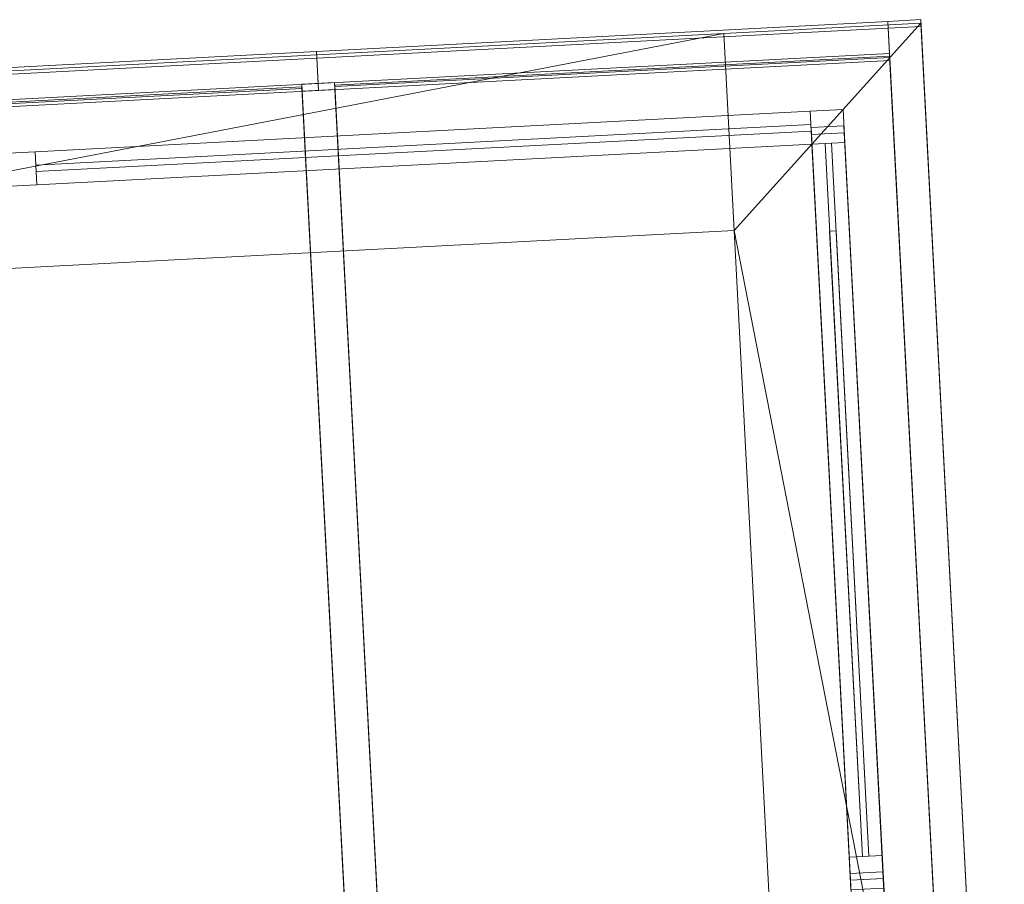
# Model space of a CAD drawing. Header units: millimetres. Extents: x -430348 to -225823, y -86243 to 5084.
# Tile 205 of 256: x -389555 to -388057, y -54907 to -53593. Entities that reach past the tile are written whole.
import ezdxf

# ---------------------------------------------------------------- set-up
doc = ezdxf.new("R2010")
doc.units = ezdxf.units.MM
for name, color, linetype, lineweight in [('A-GLAZ-CURT', 52, 'Continuous', 9), ('A-GLAZ-CWMG', 51, 'Continuous', 9), ('A-WALL', 113, 'Continuous', 9)]:
    doc.layers.add(name, color=color, linetype=linetype, lineweight=lineweight)

# ---------------------------------------------------------------- blocks, each defined once
blk = doc.blocks.new('System Panel - Glazed-566700-_3D_ Copy 1')
at = {"layer": 'A-GLAZ-CURT', "transparency": 33554471}
mesh = blk.add_polyface(dxfattribs=at)
corners = [(-590, 5), (-590, 5, 1983.2), (590, 5, 1983.2), (590, 5)]
mesh.append_faces([[corners[k] for k in face] for face in [(2, 3, 0, 1)]])
mesh = blk.add_polyface(dxfattribs=at)
corners = [(590, -5), (-590, -5), (-590, 5), (590, 5)]
mesh.append_faces([[corners[k] for k in face] for face in [(3, 0, 1, 2)]])
mesh = blk.add_polyface(dxfattribs=at)
corners = [(-590, -5, 1983.2), (590, -5, 1983.2), (590, 5, 1983.2), (-590, 5, 1983.2)]
mesh.append_faces([[corners[k] for k in face] for face in [(3, 0, 1, 2)]])
mesh = blk.add_polyface(dxfattribs=at)
corners = [(-590, -5), (-590, -5, 1983.2), (-590, 5, 1983.2), (-590, 5)]
mesh.append_faces([[corners[k] for k in face] for face in [(0, 1, 2, 3)]])
mesh = blk.add_polyface(dxfattribs=at)
corners = [(590, -5, 1983.2), (590, -5), (590, 5), (590, 5, 1983.2)]
mesh.append_faces([[corners[k] for k in face] for face in [(0, 1, 2, 3)]])
mesh = blk.add_polyface(dxfattribs=at)
corners = [(-590, -5), (590, -5), (590, -5, 1983.2), (-590, -5, 1983.2)]
mesh.append_faces([[corners[k] for k in face] for face in [(2, 3, 0, 1)]])
blk = doc.blocks.new('Quad Corner Mullion - Quad Mullion 1-566714-_3D_ Copy 1')
at = {"layer": 'A-GLAZ-CWMG'}
mesh = blk.add_polyface(dxfattribs=at)
corners = [(25, 25), (-25, 25), (-25, -25), (25, -25)]
mesh.append_faces([[corners[k] for k in face] for face in [(3, 0, 1, 2)]])
mesh = blk.add_polyface(dxfattribs=at)
corners = [(25, 25, -2083.2), (25, -25, -2083.2), (-25, -25, -2083.2), (-25, 25, -2083.2)]
mesh.append_faces([[corners[k] for k in face] for face in [(0, 1, 2, 3)]])
mesh = blk.add_polyface(dxfattribs=at)
corners = [(-25, 25), (25, 25), (25, 25, -2083.2), (-25, 25, -2083.2)]
mesh.append_faces([[corners[k] for k in face] for face in [(3, 0, 1, 2)]])
mesh = blk.add_polyface(dxfattribs=at)
corners = [(-25, -25), (-25, 25), (-25, 25, -2083.2), (-25, -25, -2083.2)]
mesh.append_faces([[corners[k] for k in face] for face in [(3, 0, 1, 2)]])
mesh = blk.add_polyface(dxfattribs=at)
corners = [(25, 25), (25, -25), (25, -25, -2083.2), (25, 25, -2083.2)]
mesh.append_faces([[corners[k] for k in face] for face in [(3, 0, 1, 2)]])
mesh = blk.add_polyface(dxfattribs=at)
corners = [(25, -25), (-25, -25), (-25, -25, -2083.2), (25, -25, -2083.2)]
mesh.append_faces([[corners[k] for k in face] for face in [(3, 0, 1, 2)]])
blk = doc.blocks.new('Rectangular Mullion - 50mm x 50mm-566699-_3D_ Copy 1')
at = {"layer": 'A-GLAZ-CWMG'}
mesh = blk.add_polyface(dxfattribs=at)
corners = [(25, 25), (-25, 25), (-25, -25), (25, -25)]
mesh.append_faces([[corners[k] for k in face] for face in [(2, 3, 0, 1)]])
mesh = blk.add_polyface(dxfattribs=at)
corners = [(25, 25, -2083.2), (25, -25, -2083.2), (-25, -25, -2083.2), (-25, 25, -2083.2)]
mesh.append_faces([[corners[k] for k in face] for face in [(0, 1, 2, 3)]])
mesh = blk.add_polyface(dxfattribs=at)
corners = [(-25, 25), (25, 25), (25, 25, -2083.2), (-25, 25, -2083.2)]
mesh.append_faces([[corners[k] for k in face] for face in [(3, 0, 1, 2)]])
mesh = blk.add_polyface(dxfattribs=at)
corners = [(-25, -25), (-25, 25), (-25, 25, -2083.2), (-25, -25, -2083.2)]
mesh.append_faces([[corners[k] for k in face] for face in [(3, 0, 1, 2)]])
mesh = blk.add_polyface(dxfattribs=at)
corners = [(25, 25), (25, -25), (25, -25, -2083.2), (25, 25, -2083.2)]
mesh.append_faces([[corners[k] for k in face] for face in [(3, 0, 1, 2)]])
mesh = blk.add_polyface(dxfattribs=at)
corners = [(25, -25), (-25, -25), (-25, -25, -2083.2), (25, -25, -2083.2)]
mesh.append_faces([[corners[k] for k in face] for face in [(3, 0, 1, 2)]])
blk = doc.blocks.new('Rectangular Mullion - 50mm x 50mm-505711-_3D_ Copy 1')
at = {"layer": 'A-GLAZ-CWMG'}
mesh = blk.add_polyface(dxfattribs=at)
corners = [(0, 25), (-50, 25), (-50, -25), (0, -25)]
mesh.append_faces([[corners[k] for k in face] for face in [(2, 3, 0, 1)]])
mesh = blk.add_polyface(dxfattribs=at)
corners = [(0, 25, -1180), (0, -25, -1180), (-50, -25, -1180), (-50, 25, -1180)]
mesh.append_faces([[corners[k] for k in face] for face in [(0, 1, 2, 3)]])
mesh = blk.add_polyface(dxfattribs=at)
corners = [(-50, 25), (0, 25), (0, 25, -1180), (-50, 25, -1180)]
mesh.append_faces([[corners[k] for k in face] for face in [(0, 1, 2, 3)]])
mesh = blk.add_polyface(dxfattribs=at)
corners = [(-50, -25), (-50, 25), (-50, 25, -1180), (-50, -25, -1180)]
mesh.append_faces([[corners[k] for k in face] for face in [(0, 1, 2, 3)]])
mesh = blk.add_polyface(dxfattribs=at)
corners = [(0, 25), (0, -25), (0, -25, -1180), (0, 25, -1180)]
mesh.append_faces([[corners[k] for k in face] for face in [(0, 1, 2, 3)]])
mesh = blk.add_polyface(dxfattribs=at)
corners = [(0, -25), (-50, -25), (-50, -25, -1180), (0, -25, -1180)]
mesh.append_faces([[corners[k] for k in face] for face in [(0, 1, 2, 3)]])
blk = doc.blocks.new('System Panel - Glazed-566716-_3D_ Copy 1')
at = {"layer": 'A-GLAZ-CURT', "transparency": 33554471}
mesh = blk.add_polyface(dxfattribs=at)
corners = [(-542.5, 5), (-542.5, 5, 1987.1), (542.5, 5, 1987.1), (542.5, 5)]
mesh.append_faces([[corners[k] for k in face] for face in [(2, 3, 0, 1)]])
mesh = blk.add_polyface(dxfattribs=at)
corners = [(542.5, -5), (-542.5, -5), (-542.5, 5), (542.5, 5)]
mesh.append_faces([[corners[k] for k in face] for face in [(0, 1, 2, 3)]])
mesh = blk.add_polyface(dxfattribs=at)
corners = [(-542.5, -5, 1987.1), (542.5, -5, 1987.1), (542.5, 5, 1987.1), (-542.5, 5, 1987.1)]
mesh.append_faces([[corners[k] for k in face] for face in [(0, 1, 2, 3)]])
mesh = blk.add_polyface(dxfattribs=at)
corners = [(-542.5, -5), (-542.5, -5, 1987.1), (-542.5, 5, 1987.1), (-542.5, 5)]
mesh.append_faces([[corners[k] for k in face] for face in [(0, 1, 2, 3)]])
mesh = blk.add_polyface(dxfattribs=at)
corners = [(542.5, -5, 1987.1), (542.5, -5), (542.5, 5), (542.5, 5, 1987.1)]
mesh.append_faces([[corners[k] for k in face] for face in [(0, 1, 2, 3)]])
mesh = blk.add_polyface(dxfattribs=at)
corners = [(-542.5, -5), (542.5, -5), (542.5, -5, 1987.1), (-542.5, -5, 1987.1)]
mesh.append_faces([[corners[k] for k in face] for face in [(2, 3, 0, 1)]])
blk = doc.blocks.new('Rectangular Mullion - 50mm x 50mm-566691-_3D_ Copy 1')
at = {"layer": 'A-GLAZ-CWMG'}
mesh = blk.add_polyface(dxfattribs=at)
corners = [(25, 25), (-25, 25), (-25, -25), (25, -25)]
mesh.append_faces([[corners[k] for k in face] for face in [(2, 3, 0, 1)]])
mesh = blk.add_polyface(dxfattribs=at)
corners = [(-25, 25), (25, 25), (25, 25, -2062.1), (-25, 25, -2062.1)]
mesh.append_faces([[corners[k] for k in face] for face in [(0, 1, 2, 3)]])
mesh = blk.add_polyface(dxfattribs=at)
corners = [(-25, -25), (-25, 25), (-25, 25, -2062.1), (-25, -25, -2062.1)]
mesh.append_faces([[corners[k] for k in face] for face in [(0, 1, 2, 3)]])
mesh = blk.add_polyface(dxfattribs=at)
corners = [(25, 25), (25, -25), (25, -25, -2062.1), (25, 25, -2062.1)]
mesh.append_faces([[corners[k] for k in face] for face in [(0, 1, 2, 3)]])
mesh = blk.add_polyface(dxfattribs=at)
corners = [(25, -25), (-25, -25), (-25, -25, -2062.1), (25, -25, -2062.1)]
mesh.append_faces([[corners[k] for k in face] for face in [(0, 1, 2, 3)]])
blk = doc.blocks.new('Rectangular Mullion - 50mm x 50mm-566692-_3D_ Copy 1')
at = {"layer": 'A-GLAZ-CWMG'}
mesh = blk.add_polyface(dxfattribs=at)
corners = [(0, 25), (-50, 25), (-50, -25), (0, -25)]
mesh.append_faces([[corners[k] for k in face] for face in [(3, 0, 1, 2)]])
mesh = blk.add_polyface(dxfattribs=at)
corners = [(0, 25, -1085), (0, -25, -1085), (-50, -25, -1085), (-50, 25, -1085)]
mesh.append_faces([[corners[k] for k in face] for face in [(3, 0, 1, 2)]])
mesh = blk.add_polyface(dxfattribs=at)
corners = [(-50, 25), (0, 25), (0, 25, -1085), (-50, 25, -1085)]
mesh.append_faces([[corners[k] for k in face] for face in [(0, 1, 2, 3)]])
mesh = blk.add_polyface(dxfattribs=at)
corners = [(-50, -25), (-50, 25), (-50, 25, -1085), (-50, -25, -1085)]
mesh.append_faces([[corners[k] for k in face] for face in [(3, 0, 1, 2)]])
mesh = blk.add_polyface(dxfattribs=at)
corners = [(0, 25), (0, -25), (0, -25, -1085), (0, 25, -1085)]
mesh.append_faces([[corners[k] for k in face] for face in [(3, 0, 1, 2)]])
mesh = blk.add_polyface(dxfattribs=at)
corners = [(0, -25), (-50, -25), (-50, -25, -1085), (0, -25, -1085)]
mesh.append_faces([[corners[k] for k in face] for face in [(0, 1, 2, 3)]])
blk = doc.blocks.new('System Panel - Glazed-566800-_3D_ Copy 1')
at = {"layer": 'A-GLAZ-CURT', "transparency": 33554471}
mesh = blk.add_polyface(dxfattribs=at)
corners = [(-475.7, 5), (-475.7, 5, 202.2), (475.7, 5)]
mesh.append_faces([[corners[k] for k in face] for face in [(2, 0, 1)]])
mesh = blk.add_polyface(dxfattribs=at)
corners = [(475.7, -5), (-475.7, -5), (-475.7, 5), (475.7, 5)]
mesh.append_faces([[corners[k] for k in face] for face in [(0, 1, 2, 3)]])
mesh = blk.add_polyface(dxfattribs=at)
corners = [(-475.7, -5, 202.2), (475.7, -5), (475.7, 5), (-475.7, 5, 202.2)]
mesh.append_faces([[corners[k] for k in face] for face in [(0, 1, 2, 3)]])
mesh = blk.add_polyface(dxfattribs=at)
corners = [(-475.7, -5), (-475.7, -5, 202.2), (-475.7, 5, 202.2), (-475.7, 5)]
mesh.append_faces([[corners[k] for k in face] for face in [(3, 0, 1, 2)]])
mesh = blk.add_polyface(dxfattribs=at)
corners = [(-475.7, -5), (475.7, -5), (-475.7, -5, 202.2)]
mesh.append_faces([[corners[k] for k in face] for face in [(2, 0, 1)]])
blk = doc.blocks.new('Rectangular Mullion - 50mm x 50mm-566693-_3D_ Copy 1')
at = {"layer": 'A-GLAZ-CWMG'}
mesh = blk.add_polyface(dxfattribs=at)
corners = [(-25, 25), (25, 25), (25, 25, -227.2), (-10.4, 25, -234.7), (-25, 25, -237.8)]
mesh.append_faces([[corners[k] for k in face] for face in [(3, 4, 0)]], dxfattribs={"vtx2": -1})
mesh.append_faces([[corners[k] for k in face] for face in [(0, 1, 2, 3)]], dxfattribs={"vtx3": -1})
mesh = blk.add_polyface(dxfattribs=at)
corners = [(-25, -25), (-25, 25), (-25, 25, -237.8), (-25, -25, -237.8)]
mesh.append_faces([[corners[k] for k in face] for face in [(3, 0, 1, 2)]])
mesh = blk.add_polyface(dxfattribs=at)
corners = [(-10.4, -25, -234.7), (-25, -25, -237.8), (-25, 25, -237.8), (-10.4, 25, -234.7)]
mesh.append_faces([[corners[k] for k in face] for face in [(2, 3, 0, 1)]])
mesh = blk.add_polyface(dxfattribs=at)
corners = [(25, 25, -227.2), (25, -25, -227.2), (-10.4, -25, -234.7), (-10.4, 25, -234.7)]
mesh.append_faces([[corners[k] for k in face] for face in [(3, 0, 1, 2)]])
mesh = blk.add_polyface(dxfattribs=at)
corners = [(25, 25), (25, -25), (25, -25, -227.2), (25, 25, -227.2)]
mesh.append_faces([[corners[k] for k in face] for face in [(0, 1, 2, 3)]])
mesh = blk.add_polyface(dxfattribs=at)
corners = [(25, -25), (-25, -25), (-25, -25, -237.8), (-10.4, -25, -234.7), (25, -25, -227.2)]
mesh.append_faces([[corners[k] for k in face] for face in [(2, 3, 1)]], dxfattribs={"vtx1": -1})
mesh.append_faces([[corners[k] for k in face] for face in [(4, 0, 1, 3)]], dxfattribs={"vtx2": -1})
blk = doc.blocks.new('Rectangular Mullion - 50mm x 50mm-566694-_3D_ Copy 1')
at = {"layer": 'A-GLAZ-CWMG'}
mesh = blk.add_polyface(dxfattribs=at)
corners = [(25, 25), (-25, 25), (-25, -25), (25, -25)]
mesh.append_faces([[corners[k] for k in face] for face in [(2, 3, 0, 1)]])
mesh = blk.add_polyface(dxfattribs=at)
corners = [(25, 25, -1085), (25, -25, -1085), (-25, -25, -1085), (-25, 25, -1085)]
mesh.append_faces([[corners[k] for k in face] for face in [(0, 1, 2, 3)]])
mesh = blk.add_polyface(dxfattribs=at)
corners = [(-25, 25), (25, 25), (25, 25, -1085), (-25, 25, -1085)]
mesh.append_faces([[corners[k] for k in face] for face in [(0, 1, 2, 3)]])
mesh = blk.add_polyface(dxfattribs=at)
corners = [(-25, -25), (-25, 25), (-25, 25, -1085), (-25, -25, -1085)]
mesh.append_faces([[corners[k] for k in face] for face in [(0, 1, 2, 3)]])
mesh = blk.add_polyface(dxfattribs=at)
corners = [(25, 25), (25, -25), (25, -25, -1085), (25, 25, -1085)]
mesh.append_faces([[corners[k] for k in face] for face in [(0, 1, 2, 3)]])
mesh = blk.add_polyface(dxfattribs=at)
corners = [(25, -25), (-25, -25), (-25, -25, -1085), (25, -25, -1085)]
mesh.append_faces([[corners[k] for k in face] for face in [(0, 1, 2, 3)]])
blk = doc.blocks.new('Rectangular Mullion - 50mm x 50mm-566803-_3D_ Copy 1')
at = {"layer": 'A-GLAZ-CWMG'}
mesh = blk.add_polyface(dxfattribs=at)
corners = [(0, 25), (-50, 25), (-50, -25), (0, -25)]
mesh.append_faces([[corners[k] for k in face] for face in [(2, 3, 0, 1)]])
mesh = blk.add_polyface(dxfattribs=at)
corners = [(0, 25, -2474.1), (0, -25, -2474.1), (-50, -25, -2474.1), (-50, 25, -2474.1)]
mesh.append_faces([[corners[k] for k in face] for face in [(0, 1, 2, 3)]])
mesh = blk.add_polyface(dxfattribs=at)
corners = [(-50, 25), (0, 25), (0, 25, -2474.1), (-50, 25, -2474.1)]
mesh.append_faces([[corners[k] for k in face] for face in [(0, 1, 2, 3)]])
mesh = blk.add_polyface(dxfattribs=at)
corners = [(-50, -25), (-50, 25), (-50, 25, -2474.1), (-50, -25, -2474.1)]
mesh.append_faces([[corners[k] for k in face] for face in [(0, 1, 2, 3)]])
mesh = blk.add_polyface(dxfattribs=at)
corners = [(0, 25), (0, -25), (0, -25, -2474.1), (0, 25, -2474.1)]
mesh.append_faces([[corners[k] for k in face] for face in [(0, 1, 2, 3)]])
mesh = blk.add_polyface(dxfattribs=at)
corners = [(0, -25), (-50, -25), (-50, -25, -2474.1), (0, -25, -2474.1)]
mesh.append_faces([[corners[k] for k in face] for face in [(0, 1, 2, 3)]])
blk = doc.blocks.new('System Panel - Glazed-566795-_3D_ Copy 1')
at = {"layer": 'A-GLAZ-CURT', "transparency": 33554471}
mesh = blk.add_polyface(dxfattribs=at)
corners = [(-422.5, 5), (-422.5, 5, 2374.1), (422.5, 5, 2374.1), (422.5, 5)]
mesh.append_faces([[corners[k] for k in face] for face in [(1, 2, 3, 0)]])
mesh = blk.add_polyface(dxfattribs=at)
corners = [(422.5, -5), (-422.5, -5), (-422.5, 5), (422.5, 5)]
mesh.append_faces([[corners[k] for k in face] for face in [(0, 1, 2, 3)]])
mesh = blk.add_polyface(dxfattribs=at)
corners = [(-422.5, -5, 2374.1), (422.5, -5, 2374.1), (422.5, 5, 2374.1), (-422.5, 5, 2374.1)]
mesh.append_faces([[corners[k] for k in face] for face in [(0, 1, 2, 3)]])
mesh = blk.add_polyface(dxfattribs=at)
corners = [(-422.5, -5), (-422.5, -5, 2374.1), (-422.5, 5, 2374.1), (-422.5, 5)]
mesh.append_faces([[corners[k] for k in face] for face in [(0, 1, 2, 3)]])
mesh = blk.add_polyface(dxfattribs=at)
corners = [(422.5, -5, 2374.1), (422.5, -5), (422.5, 5), (422.5, 5, 2374.1)]
mesh.append_faces([[corners[k] for k in face] for face in [(0, 1, 2, 3)]])
mesh = blk.add_polyface(dxfattribs=at)
corners = [(-422.5, -5), (422.5, -5), (422.5, -5, 2374.1), (-422.5, -5, 2374.1)]
mesh.append_faces([[corners[k] for k in face] for face in [(3, 0, 1, 2)]])
blk = doc.blocks.new('Rectangular Mullion - 50mm x 50mm-566806-_3D_ Copy 1')
at = {"layer": 'A-GLAZ-CWMG'}
mesh = blk.add_polyface(dxfattribs=at)
corners = [(0, 25, -870), (0, -25, -870), (-50, -25, -870), (-50, 25, -870)]
mesh.append_faces([[corners[k] for k in face] for face in [(3, 0, 1, 2)]])
mesh = blk.add_polyface(dxfattribs=at)
corners = [(-50, 25), (0, 25), (0, 25, -870), (-50, 25, -870)]
mesh.append_faces([[corners[k] for k in face] for face in [(0, 1, 2, 3)]])
mesh = blk.add_polyface(dxfattribs=at)
corners = [(-50, -25), (-50, 25), (-50, 25, -870), (-50, -25, -870)]
mesh.append_faces([[corners[k] for k in face] for face in [(0, 1, 2, 3)]])
mesh = blk.add_polyface(dxfattribs=at)
corners = [(0, 25), (0, -25), (0, -25, -870), (0, 25, -870)]
mesh.append_faces([[corners[k] for k in face] for face in [(0, 1, 2, 3)]])
mesh = blk.add_polyface(dxfattribs=at)
corners = [(0, -25), (-50, -25), (-50, -25, -870), (0, -25, -870)]
mesh.append_faces([[corners[k] for k in face] for face in [(0, 1, 2, 3)]])
blk = doc.blocks.new('System Panel - Glazed-566808-_3D_ Copy 1')
at = {"layer": 'A-GLAZ-CURT', "transparency": 33554471}
mesh = blk.add_polyface(dxfattribs=at)
corners = [(-435, 5), (-435, 5, 2374.1), (435, 5, 2374.1), (435, 5)]
mesh.append_faces([[corners[k] for k in face] for face in [(2, 3, 0, 1)]])
mesh = blk.add_polyface(dxfattribs=at)
corners = [(435, -5), (-435, -5), (-435, 5), (435, 5)]
mesh.append_faces([[corners[k] for k in face] for face in [(3, 0, 1, 2)]])
mesh = blk.add_polyface(dxfattribs=at)
corners = [(-435, -5, 2374.1), (435, -5, 2374.1), (435, 5, 2374.1), (-435, 5, 2374.1)]
mesh.append_faces([[corners[k] for k in face] for face in [(3, 0, 1, 2)]])
mesh = blk.add_polyface(dxfattribs=at)
corners = [(-435, -5), (-435, -5, 2374.1), (-435, 5, 2374.1), (-435, 5)]
mesh.append_faces([[corners[k] for k in face] for face in [(0, 1, 2, 3)]])
mesh = blk.add_polyface(dxfattribs=at)
corners = [(435, -5, 2374.1), (435, -5), (435, 5), (435, 5, 2374.1)]
mesh.append_faces([[corners[k] for k in face] for face in [(3, 0, 1, 2)]])
mesh = blk.add_polyface(dxfattribs=at)
corners = [(-435, -5), (435, -5), (435, -5, 2374.1), (-435, -5, 2374.1)]
mesh.append_faces([[corners[k] for k in face] for face in [(3, 0, 1, 2)]])
blk = doc.blocks.new('Rectangular Mullion - 50mm x 50mm-566809-_3D_ Copy 1')
at = {"layer": 'A-GLAZ-CWMG'}
mesh = blk.add_polyface(dxfattribs=at)
corners = [(-50, 25), (0, 25), (0, 25, -920), (-50, 25, -920)]
mesh.append_faces([[corners[k] for k in face] for face in [(0, 1, 2, 3)]])
mesh = blk.add_polyface(dxfattribs=at)
corners = [(-50, -25), (-50, 25), (-50, 25, -920), (-50, -25, -920)]
mesh.append_faces([[corners[k] for k in face] for face in [(0, 1, 2, 3)]])
mesh = blk.add_polyface(dxfattribs=at)
corners = [(0, 25), (0, -25), (0, -25, -920), (0, 25, -920)]
mesh.append_faces([[corners[k] for k in face] for face in [(0, 1, 2, 3)]])
mesh = blk.add_polyface(dxfattribs=at)
corners = [(0, -25), (-50, -25), (-50, -25, -920), (0, -25, -920)]
mesh.append_faces([[corners[k] for k in face] for face in [(0, 1, 2, 3)]])
blk = doc.blocks.new('Rectangular Mullion - 50mm x 50mm-566794-_3D_ Copy 1')
at = {"layer": 'A-GLAZ-CWMG'}
mesh = blk.add_polyface(dxfattribs=at)
corners = [(25, 25), (-25, 25), (-25, -25), (25, -25)]
mesh.append_faces([[corners[k] for k in face] for face in [(2, 3, 0, 1)]])
mesh = blk.add_polyface(dxfattribs=at)
corners = [(25, 25, -2374.1), (25, -25, -2374.1), (-25, -25, -2374.1), (-25, 25, -2374.1)]
mesh.append_faces([[corners[k] for k in face] for face in [(0, 1, 2, 3)]])
mesh = blk.add_polyface(dxfattribs=at)
corners = [(-25, 25), (25, 25), (25, 25, -2374.1), (-25, 25, -2374.1)]
mesh.append_faces([[corners[k] for k in face] for face in [(3, 0, 1, 2)]])
mesh = blk.add_polyface(dxfattribs=at)
corners = [(-25, -25), (-25, 25), (-25, 25, -2374.1), (-25, -25, -2374.1)]
mesh.append_faces([[corners[k] for k in face] for face in [(3, 0, 1, 2)]])
mesh = blk.add_polyface(dxfattribs=at)
corners = [(25, 25), (25, -25), (25, -25, -2374.1), (25, 25, -2374.1)]
mesh.append_faces([[corners[k] for k in face] for face in [(3, 0, 1, 2)]])
mesh = blk.add_polyface(dxfattribs=at)
corners = [(25, -25), (-25, -25), (-25, -25, -2374.1), (25, -25, -2374.1)]
mesh.append_faces([[corners[k] for k in face] for face in [(3, 0, 1, 2)]])
blk = doc.blocks.new('Rectangular Mullion - 50mm x 50mm-566696-_3D_ Copy 1')
at = {"layer": 'A-GLAZ-CWMG'}
mesh = blk.add_polyface(dxfattribs=at)
corners = [(-50, 25), (0, 25), (0, 25, -1160.4), (-50, 25, -1098.6)]
mesh.append_faces([[corners[k] for k in face] for face in [(3, 0, 1, 2)]])
mesh = blk.add_polyface(dxfattribs=at)
corners = [(-50, -25), (-50, 25), (-50, 25, -1098.6), (-50, -25, -1098.6)]
mesh.append_faces([[corners[k] for k in face] for face in [(0, 1, 2, 3)]])
mesh = blk.add_polyface(dxfattribs=at)
corners = [(0, 25), (-50, 25), (-50, -25), (0, -25)]
mesh.append_faces([[corners[k] for k in face] for face in [(1, 2, 3, 0)]])
mesh = blk.add_polyface(dxfattribs=at)
corners = [(0, 25, -1160.4), (0, -25, -1160.4), (-50, -25, -1098.6), (-50, 25, -1098.6)]
mesh.append_faces([[corners[k] for k in face] for face in [(3, 0, 1, 2)]])
mesh = blk.add_polyface(dxfattribs=at)
corners = [(0, 25), (0, -25), (0, -25, -1160.4), (0, 25, -1160.4)]
mesh.append_faces([[corners[k] for k in face] for face in [(3, 0, 1, 2)]])
mesh = blk.add_polyface(dxfattribs=at)
corners = [(0, -25), (-50, -25), (-50, -25, -1098.6), (0, -25, -1160.4)]
mesh.append_faces([[corners[k] for k in face] for face in [(0, 1, 2, 3)]])
blk = doc.blocks.new('Rectangular Mullion - 50mm x 50mm-566697-_3D_ Copy 1')
at = {"layer": 'A-GLAZ-CWMG'}
mesh = blk.add_polyface(dxfattribs=at)
corners = [(0, 25), (-50, 25), (-50, -25), (0, -25)]
mesh.append_faces([[corners[k] for k in face] for face in [(2, 3, 0, 1)]])
mesh = blk.add_polyface(dxfattribs=at)
corners = [(-50, 25), (0, 25), (0, 25, -1160.4), (-50, 25, -1160.4)]
mesh.append_faces([[corners[k] for k in face] for face in [(0, 1, 2, 3)]])
mesh = blk.add_polyface(dxfattribs=at)
corners = [(-50, -25), (-50, 25), (-50, 25, -1160.4), (-50, -25, -1160.4)]
mesh.append_faces([[corners[k] for k in face] for face in [(0, 1, 2, 3)]])
mesh = blk.add_polyface(dxfattribs=at)
corners = [(0, 25, -1160.4), (0, -25, -1160.4), (-50, -25, -1160.4), (-50, 25, -1160.4)]
mesh.append_faces([[corners[k] for k in face] for face in [(1, 2, 3, 0)]])
mesh = blk.add_polyface(dxfattribs=at)
corners = [(0, 25), (0, -25), (0, -25, -1160.4), (0, 25, -1160.4)]
mesh.append_faces([[corners[k] for k in face] for face in [(0, 1, 2, 3)]])
mesh = blk.add_polyface(dxfattribs=at)
corners = [(0, -25), (-50, -25), (-50, -25, -1160.4), (0, -25, -1160.4)]
mesh.append_faces([[corners[k] for k in face] for face in [(0, 1, 2, 3)]])
blk = doc.blocks.new('Rectangular Mullion - 50mm x 50mm-505712-_3D_ Copy 1')
at = {"layer": 'A-GLAZ-CWMG'}
mesh = blk.add_polyface(dxfattribs=at)
corners = [(0, 25), (-50, 25), (-50, -25), (0, -25)]
mesh.append_faces([[corners[k] for k in face] for face in [(3, 0, 1, 2)]])
mesh = blk.add_polyface(dxfattribs=at)
corners = [(0, 25, -1180), (0, -25, -1180), (-50, -25, -1180), (-50, 25, -1180)]
mesh.append_faces([[corners[k] for k in face] for face in [(3, 0, 1, 2)]])
mesh = blk.add_polyface(dxfattribs=at)
corners = [(-50, 25), (0, 25), (0, 25, -1180), (-50, 25, -1180)]
mesh.append_faces([[corners[k] for k in face] for face in [(0, 1, 2, 3)]])
mesh = blk.add_polyface(dxfattribs=at)
corners = [(-50, -25), (-50, 25), (-50, 25, -1180), (-50, -25, -1180)]
mesh.append_faces([[corners[k] for k in face] for face in [(0, 1, 2, 3)]])
mesh = blk.add_polyface(dxfattribs=at)
corners = [(0, 25), (0, -25), (0, -25, -1180), (0, 25, -1180)]
mesh.append_faces([[corners[k] for k in face] for face in [(0, 1, 2, 3)]])
mesh = blk.add_polyface(dxfattribs=at)
corners = [(0, -25), (-50, -25), (-50, -25, -1180), (0, -25, -1180)]
mesh.append_faces([[corners[k] for k in face] for face in [(0, 1, 2, 3)]])

msp = doc.modelspace()

# ---------------------------------------------------------------- block references
at = {"layer": 'A-GLAZ-CURT', "transparency": 33554471, "extrusion": (-0.051192, 0.976807, -0.207912), "rotation": 180}
for name, p in [('System Panel - Glazed-566795-_3D_ Copy 1', (390929.9, 53272.7, -47697.7)), ('System Panel - Glazed-566808-_3D_ Copy 1', (391837.4, 53272.7, -47697.7))]:
    msp.add_blockref(name, p, dxfattribs=at)
at = {"layer": 'A-GLAZ-CURT', "transparency": 33554471}
for name, p, rotation in [('System Panel - Glazed-566700-_3D_ Copy 1', (-388940.4, -53787.6, 59493.8), 2.999999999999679), ('System Panel - Glazed-566716-_3D_ Copy 1', (-388296.6, -54322.1, 59493.8), 92.9999999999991), ('System Panel - Glazed-566800-_3D_ Copy 1', (-388293.1, -54388.9, 61530.9), 92.9999999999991)]:
    msp.add_blockref(name, p, dxfattribs=dict(at, rotation=rotation))
at = {"layer": 'A-GLAZ-CWMG', "extrusion": (-0.99863, -0.052336, 0)}
for name, p, rotation in [('Rectangular Mullion - 50mm x 50mm-566806-_3D_ Copy 1', (33208.3, 61521.5, 391377.4), 191.9999999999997), ('Rectangular Mullion - 50mm x 50mm-566809-_3D_ Copy 1', (33208.3, 61521.5, 392297.4), 191.9999999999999), ('Rectangular Mullion - 50mm x 50mm-505711-_3D_ Copy 1', (33358.3, 59443.8, 391812.4), 270)]:
    msp.add_blockref(name, p, dxfattribs=dict(at, rotation=rotation))
at = {"layer": 'A-GLAZ-CWMG', "extrusion": (-0.051192, 0.976807, -0.207912)}
for name, p, rotation in [('Rectangular Mullion - 50mm x 50mm-566803-_3D_ Copy 1', (390457.4, 53272.7, -45273.7), 180), ('Rectangular Mullion - 50mm x 50mm-566794-_3D_ Copy 1', (391377.4, 53272.7, -45323.7), 180), ('Rectangular Mullion - 50mm x 50mm-566697-_3D_ Copy 1', (390607.4, 53267.7, -45426), 90.0000000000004), ('Rectangular Mullion - 50mm x 50mm-566696-_3D_ Copy 1', (390607.4, 53267.7, -46586.3), 89.99999999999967)]:
    msp.add_blockref(name, p, dxfattribs=dict(at, rotation=rotation))
at = {"layer": 'A-GLAZ-CWMG', "extrusion": (0.99863, 0.052336, 0), "rotation": 90}
msp.add_blockref('Rectangular Mullion - 50mm x 50mm-505712-_3D_ Copy 1', (-33358.3, 61527, -390632.4), dxfattribs=at)
at = {"layer": 'A-GLAZ-CWMG', "extrusion": (0, 0, -1)}
for name, p, rotation in [('Quad Corner Mullion - Quad Mullion 1-566714-_3D_ Copy 1', (388326.3, -53755.4, -59443.8), 177.0000000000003), ('Rectangular Mullion - 50mm x 50mm-566699-_3D_ Copy 1', (389554.6, -53819.8, -59443.8), 177.0000000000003), ('Rectangular Mullion - 50mm x 50mm-566691-_3D_ Copy 1', (388266.9, -54888.8, -59443.8), 87.00000000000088), ('Rectangular Mullion - 50mm x 50mm-566693-_3D_ Copy 1', (388266.9, -54888.8, -61505.9), 87.00000000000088)]:
    msp.add_blockref(name, p, dxfattribs=dict(at, rotation=rotation))
at = {"layer": 'A-GLAZ-CWMG', "extrusion": (0.052336, -0.99863, 0), "rotation": 270}
msp.add_blockref('Rectangular Mullion - 50mm x 50mm-566692-_3D_ Copy 1', (-390607.4, 59443.8, 34468.3), dxfattribs=at)
at = {"layer": 'A-GLAZ-CWMG', "extrusion": (-0.052336, 0.99863, 0), "rotation": 90}
msp.add_blockref('Rectangular Mullion - 50mm x 50mm-566694-_3D_ Copy 1', (390607.4, 61505.9, -33383.3), dxfattribs=at)

# ---------------------------------------------------------------- meshes
at = {"layer": 'A-WALL'}
mesh = msp.add_polyface(dxfattribs=at)
corners = [(-388184.3, -53597.8, 58993.9), (-388057.7, -56014.4, 58993.9), (-388357.3, -56030.1, 58993.9), (-388468.2, -53913, 58993.9), (-388483.9, -53613.5, 58993.9)]
mesh.append_faces([[corners[k] for k in face] for face in [(3, 0, 1, 2)]], dxfattribs={"vtx0": -1})
mesh.append_faces([[corners[k] for k in face] for face in [(3, 4, 0)]], dxfattribs={"vtx2": -1})
mesh = msp.add_polyface(dxfattribs=at)
corners = [(-388057.7, -56014.4, 59437.6), (-388184.3, -53597.8, 59437.6), (-388483.9, -53613.5, 59437.6), (-388468.2, -53913, 59437.6), (-388357.3, -56030.1, 59437.6)]
mesh.append_faces([[corners[k] for k in face] for face in [(3, 0, 1, 2)]], dxfattribs={"vtx0": -1})
mesh.append_faces([[corners[k] for k in face] for face in [(3, 4, 0)]], dxfattribs={"vtx2": -1})
mesh = msp.add_polyface(dxfattribs=at)
corners = [(-388184.3, -53597.8, 59437.6), (-388184.3, -53597.8, 58993.9), (-388483.9, -53613.5, 58993.9), (-388483.9, -53613.5, 59437.6)]
mesh.append_faces([[corners[k] for k in face] for face in [(3, 0, 1, 2)]])
mesh = msp.add_polyface(dxfattribs=at)
corners = [(-388057.7, -56014.4, 58993.9), (-388184.3, -53597.8, 58993.9), (-388184.3, -53597.8, 59437.6), (-388057.7, -56014.4, 59437.6)]
mesh.append_faces([[corners[k] for k in face] for face in [(2, 3, 0, 1)]])
mesh = msp.add_polyface(dxfattribs=at)
corners = [(-388483.9, -53613.5, 58993.9), (-390940.6, -53742.2, 58993.9), (-390940.6, -53742.2, 59437.6), (-388483.9, -53613.5, 59437.6)]
mesh.append_faces([[corners[k] for k in face] for face in [(3, 0, 1, 2)]])
mesh = msp.add_polyface(dxfattribs=at)
corners = [(-390940.6, -53742.2, 58993.9), (-388483.9, -53613.5, 58993.9), (-388468.2, -53913, 58993.9), (-390625.3, -54026.1, 58993.9), (-390924.9, -54041.8, 58993.9)]
mesh.append_faces([[corners[k] for k in face] for face in [(3, 0, 1, 2)]], dxfattribs={"vtx0": -1})
mesh.append_faces([[corners[k] for k in face] for face in [(3, 4, 0)]], dxfattribs={"vtx2": -1})
mesh = msp.add_polyface(dxfattribs=at)
corners = [(-388483.9, -53613.5, 59437.6), (-390940.6, -53742.2, 59437.6), (-390924.9, -54041.8, 59437.6), (-390625.3, -54026.1, 59437.6), (-388468.2, -53913, 59437.6)]
mesh.append_faces([[corners[k] for k in face] for face in [(3, 0, 1, 2)]], dxfattribs={"vtx0": -1})
mesh.append_faces([[corners[k] for k in face] for face in [(3, 4, 0)]], dxfattribs={"vtx2": -1})
mesh = msp.add_polyface(dxfattribs=at)
corners = [(-388357.3, -56030.1, 58993.9), (-388357.3, -56030.1, 59437.6), (-388468.2, -53913, 59437.6), (-388483.9, -53613.5, 59437.6), (-388483.9, -53613.5, 58993.9), (-388468.2, -53913, 58993.9)]
mesh.append_faces([[corners[k] for k in face] for face in [(2, 3, 4, 5), (5, 0, 1, 2)]], dxfattribs={"vtx3": -1})
mesh = msp.add_polyface(dxfattribs=at)
corners = [(-388483.9, -53613.5, 58993.9), (-388483.9, -53613.5, 59437.6), (-388468.2, -53913, 59437.6), (-388468.2, -53913, 58993.9)]
mesh.append_faces([[corners[k] for k in face] for face in [(3, 0, 1, 2)]])
mesh = msp.add_polyface(dxfattribs=at)
corners = [(-388468.2, -53913, 58993.9), (-388468.2, -53913, 59437.6), (-390625.3, -54026.1, 59437.6), (-390924.9, -54041.8, 59437.6), (-390924.9, -54041.8, 58993.9), (-390625.3, -54026.1, 58993.9)]
mesh.append_faces([[corners[k] for k in face] for face in [(2, 3, 4, 5), (5, 0, 1, 2)]], dxfattribs={"vtx3": -1})

doc.saveas('drawing.dxf')
